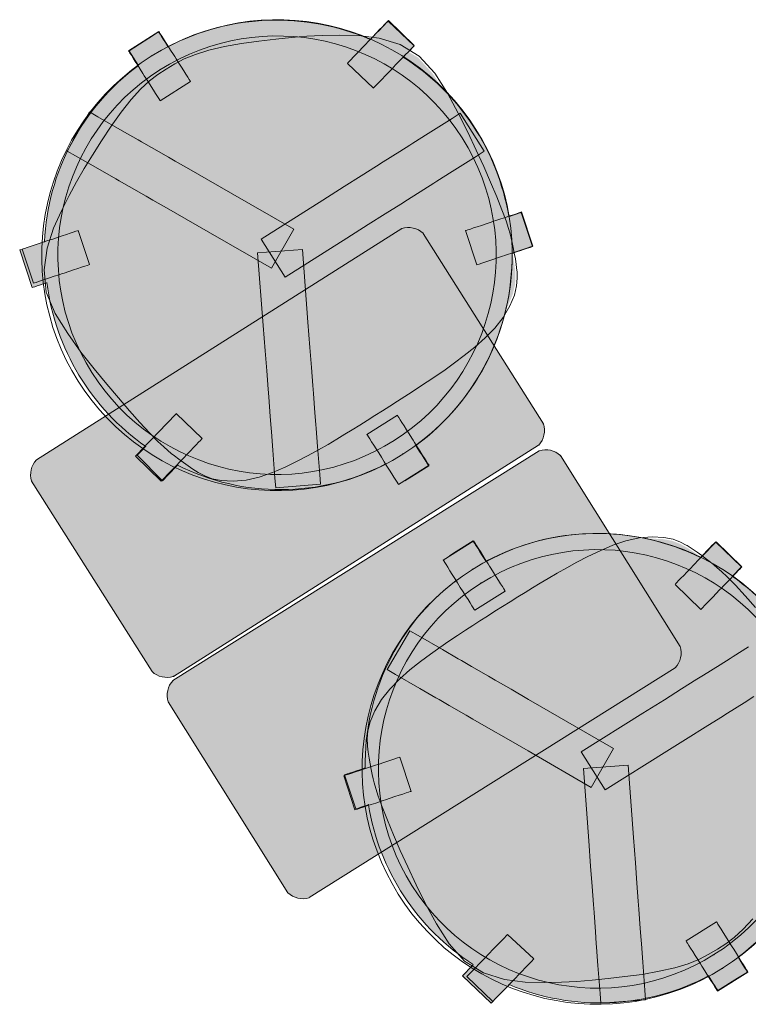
# Model space of a CAD drawing. Header units: millimetres. Extents: x 5 to 415, y 5 to 292.
# Tile 86 of 107: x 259 to 267, y 218 to 229. Entities that reach past the tile are written whole.
import ezdxf
from ezdxf.xclip import XClip

# ---------------------------------------------------------------- set-up
doc = ezdxf.new("R2010")
doc.units = ezdxf.units.MM
doc.header["$MEASUREMENT"] = 0
doc.header["$XCLIPFRAME"] = 0
doc.layers.add('01-007-DESSINS IMPORTES_GEOMETRE_EXTERNES_XREF', color=7, linetype='Continuous')
doc.layers.add('Nouveau_07-001-MOBILIER CONTRACTUEL', color=7, linetype='Continuous')

# ---------------------------------------------------------------- blocks, each defined once
blk = doc.blocks.new('Dessin_1_1', base_point=(-19.415, 56.033))
at = {"layer": 'Nouveau_07-001-MOBILIER CONTRACTUEL', "linetype": 'Continuous', "lineweight": 0, "true_color": 0xffffff}
for points in [[(260.655, 224.453), (260.62, 224.416), (260.594, 224.39), (260.574, 224.369), (260.561, 224.355), (260.554, 224.347), (260.842, 224.071), (260.849, 224.078), (260.863, 224.092), (260.883, 224.113), (260.908, 224.14), (260.939, 224.171), (260.974, 224.207), (261.009, 224.245, 0.240912), (263.326, 224.257), (263.34, 224.235), (263.369, 224.19), (263.396, 224.147), (263.419, 224.11), (263.439, 224.079), (263.455, 224.054), (263.465, 224.038), (263.47, 224.029), (263.539, 224.073), (263.618, 224.12), (263.806, 224.238), (263.8, 224.247), (263.79, 224.263), (263.774, 224.288), (263.754, 224.319), (263.731, 224.356), (263.704, 224.398), (263.675, 224.444), (263.663, 224.463, 0.241376), (264.733, 226.6), (264.782, 226.616), (264.829, 226.632), (264.871, 226.646), (264.906, 226.658), (264.934, 226.667), (264.952, 226.673), (264.962, 226.676), (264.835, 227.056), (264.826, 227.053), (264.807, 227.046), (264.78, 227.037), (264.745, 227.025), (264.703, 227.012, 0.212206), (263.523, 228.784), (263.545, 228.807), (263.576, 228.839), (263.601, 228.865), (263.621, 228.886), (263.635, 228.9), (263.642, 228.908), (263.353, 229.184), (263.346, 229.177), (263.332, 229.163), (263.312, 229.142), (263.287, 229.115), (263.256, 229.084), (263.222, 229.048), (263.184, 229.009), (263.156, 228.979, 0.226114), (260.903, 228.898), (260.874, 228.945), (260.85, 228.982), (260.831, 229.013), (260.815, 229.038), (260.805, 229.054), (260.799, 229.063), (260.69, 228.993), (260.47, 228.854), (260.475, 228.846), (260.486, 228.829), (260.501, 228.805), (260.521, 228.774), (260.545, 228.736), (260.571, 228.694, 0.226114), (259.529, 226.73), (259.502, 226.721), (259.46, 226.707), (259.413, 226.691), (259.371, 226.677), (259.336, 226.666), (259.308, 226.656), (259.29, 226.65), (259.28, 226.647), (259.262, 226.641), (259.253, 226.638), (259.392, 226.22), (259.401, 226.223), (259.42, 226.229), (259.448, 226.238), (259.483, 226.25), (259.525, 226.264), (259.555, 226.274, 0.212206)], [(260.988, 228.691), (260.895, 228.634), (260.803, 228.574), (260.71, 228.504), (260.612, 228.412), (260.507, 228.299), (260.397, 228.16), (260.287, 228.005), (260.181, 227.843), (260.081, 227.683), (259.989, 227.533), (259.903, 227.386), (259.82, 227.234), (259.736, 227.066), (259.648, 226.872), (259.577, 226.654), (259.544, 226.416), (259.567, 226.174), (259.664, 225.941), (259.804, 225.72), (259.951, 225.515), (260.098, 225.329), (260.236, 225.16), (260.367, 225.006), (260.49, 224.863), (260.606, 224.732), (260.714, 224.616), (260.805, 224.524), (260.869, 224.463), (260.916, 224.422), (260.952, 224.392), (260.989, 224.363), (261.035, 224.327), (261.086, 224.289), (261.138, 224.252), (261.192, 224.215), (261.248, 224.18), (261.321, 224.142), (261.399, 224.113), (261.498, 224.092), (261.627, 224.087), (261.77, 224.099), (261.914, 224.131), (262.058, 224.181), (262.199, 224.241), (262.333, 224.306), (262.455, 224.37), (262.568, 224.432), (262.675, 224.493), (262.773, 224.552), (262.862, 224.606), (262.945, 224.656), (263.027, 224.707), (263.11, 224.759), (263.194, 224.811), (263.279, 224.865), (263.364, 224.919), (263.447, 224.972), (263.529, 225.025), (263.611, 225.077), (263.692, 225.131), (263.778, 225.188), (263.874, 225.252), (263.975, 225.322), (264.08, 225.397), (264.189, 225.48), (264.306, 225.574), (264.421, 225.675), (264.527, 225.784), (264.618, 225.9), (264.69, 226.024), (264.74, 226.143), (264.764, 226.241), (264.771, 226.324), (264.769, 226.397), (264.76, 226.472), (264.75, 226.536), (264.739, 226.599), (264.726, 226.662), (264.714, 226.719), (264.703, 226.764), (264.692, 226.811), (264.675, 226.87), (264.648, 226.954), (264.603, 227.076), (264.544, 227.223), (264.476, 227.384), (264.4, 227.557), (264.316, 227.741), (264.223, 227.938), (264.117, 228.151), (263.996, 228.371), (263.856, 228.592), (263.687, 228.779), (263.478, 228.904), (263.249, 228.976), (263.021, 229.005), (262.808, 229.009), (262.621, 229.005), (262.448, 228.995), (262.279, 228.981), (262.104, 228.962), (261.916, 228.941), (261.724, 228.914), (261.537, 228.881), (261.364, 228.84), (261.217, 228.795), (261.092, 228.745)], [(265.029, 224.467, 0.269434), (265.082, 224.704), (263.742, 226.823, 0.269434), (263.505, 226.876), (259.439, 224.304, 0.269434), (259.386, 224.067), (260.726, 221.949, 0.269434), (260.963, 221.895)], [(265.035, 224.405), (260.959, 221.848, 0.269434), (260.905, 221.611), (262.237, 219.488, 0.269434), (262.474, 219.434), (266.55, 221.991, 0.269434), (266.604, 222.227), (265.272, 224.351, 0.269434)], [(263.133, 220.466, 0.212206), (264.301, 218.688), (264.279, 218.665), (264.248, 218.633), (264.222, 218.606), (264.202, 218.586), (264.189, 218.571), (264.182, 218.564), (264.499, 218.258), (264.506, 218.265), (264.519, 218.279), (264.526, 218.286), (264.539, 218.3), (264.559, 218.321), (264.585, 218.347), (264.616, 218.379), (264.651, 218.415), (264.681, 218.447), (264.701, 218.467, 0.226114), (266.92, 218.564), (266.949, 218.517), (266.973, 218.48), (266.992, 218.448), (267.008, 218.424), (267.018, 218.407), (267.023, 218.399), (267.243, 218.537), (267.354, 218.606), (267.348, 218.614), (267.338, 218.631), (267.322, 218.655), (267.303, 218.687), (267.279, 218.724), (267.253, 218.767, 0.226114), (268.295, 220.768), (268.335, 220.78), (268.386, 220.797), (268.433, 220.813), (268.475, 220.827), (268.51, 220.838), (268.538, 220.847), (268.557, 220.854), (268.566, 220.857), (268.441, 221.237), (268.431, 221.233), (268.413, 221.227), (268.385, 221.218), (268.35, 221.207), (268.308, 221.193), (268.278, 221.183, 0.212206), (267.185, 223.008), (267.22, 223.044), (267.245, 223.071), (267.266, 223.092), (267.279, 223.106), (267.286, 223.113), (266.998, 223.391), (266.992, 223.384), (266.978, 223.37), (266.958, 223.349), (266.932, 223.322), (266.901, 223.29), (266.867, 223.255), (266.831, 223.218, 0.241376), (264.442, 223.175), (264.43, 223.194), (264.401, 223.24), (264.374, 223.282), (264.351, 223.32), (264.331, 223.351), (264.316, 223.375), (264.305, 223.392), (264.3, 223.401), (264.112, 223.283), (264.035, 223.234), (263.967, 223.189), (263.972, 223.18), (263.983, 223.163), (263.998, 223.139), (264.018, 223.108), (264.041, 223.07), (264.068, 223.028), (264.097, 222.982), (264.11, 222.96, 0.240912), (263.098, 220.876), (263.05, 220.86), (263.002, 220.844), (262.96, 220.83), (262.925, 220.819), (262.898, 220.81), (262.879, 220.803), (262.869, 220.8), (262.995, 220.42), (263.004, 220.423), (263.023, 220.43), (263.05, 220.439), (263.085, 220.45), (263.127, 220.464)], [(267.1, 218.937), (267.193, 219.007), (267.292, 219.098), (267.397, 219.211), (267.508, 219.35), (267.619, 219.504), (267.726, 219.666), (267.826, 219.826), (267.918, 219.976), (268.005, 220.122), (268.088, 220.274), (268.173, 220.441), (268.261, 220.635), (268.333, 220.852), (268.367, 221.09), (268.345, 221.333), (268.249, 221.566), (268.11, 221.788), (267.964, 221.992), (267.817, 222.18), (267.68, 222.349), (267.55, 222.504), (267.427, 222.647), (267.311, 222.778), (267.204, 222.894), (267.114, 222.987), (267.049, 223.049), (267.003, 223.089), (266.966, 223.12), (266.93, 223.149), (266.884, 223.184), (266.833, 223.223), (266.781, 223.26), (266.727, 223.297), (266.671, 223.333), (266.598, 223.371), (266.521, 223.401), (266.421, 223.421), (266.293, 223.427), (266.15, 223.416), (266.005, 223.384), (265.862, 223.335), (265.72, 223.275), (265.586, 223.21), (265.464, 223.147), (265.351, 223.086), (265.244, 223.024), (265.145, 222.966), (265.056, 222.913), (264.973, 222.863), (264.89, 222.812), (264.807, 222.761), (264.723, 222.708), (264.638, 222.655), (264.553, 222.602), (264.469, 222.549), (264.387, 222.496), (264.306, 222.444), (264.224, 222.391), (264.137, 222.334), (264.042, 222.27), (263.94, 222.201), (263.836, 222.126), (263.726, 222.043), (263.609, 221.95), (263.493, 221.849), (263.387, 221.741), (263.295, 221.625), (263.223, 221.501), (263.172, 221.383), (263.148, 221.284), (263.14, 221.201), (263.143, 221.129), (263.151, 221.053), (263.161, 220.989), (263.172, 220.926), (263.184, 220.863), (263.196, 220.806), (263.207, 220.761), (263.218, 220.715), (263.235, 220.655), (263.262, 220.571), (263.306, 220.449), (263.364, 220.302), (263.432, 220.141), (263.508, 219.968), (263.59, 219.783), (263.683, 219.586), (263.788, 219.373), (263.909, 219.152), (264.048, 218.93), (264.216, 218.742), (264.425, 218.617), (264.654, 218.544), (264.881, 218.514), (265.094, 218.509), (265.281, 218.512), (265.454, 218.522), (265.624, 218.536), (265.798, 218.554), (265.986, 218.574), (266.178, 218.6), (266.366, 218.633), (266.538, 218.673), (266.686, 218.718), (266.811, 218.767), (266.915, 218.82), (267.008, 218.877)]]:
    blk.add_hatch(color=7, dxfattribs=at).paths.add_polyline_path(points)
at = {"layer": 'Nouveau_07-001-MOBILIER CONTRACTUEL', "color": 7, "linetype": 'Continuous', "lineweight": 13}
for p, q in [((263.312, 229.142), (263.287, 229.115)), ((263.315, 229.147), (263.29, 229.12)), ((263.332, 229.163), (263.312, 229.142)), ((263.335, 229.168), (263.315, 229.147)), ((263.346, 229.177), (263.332, 229.163)), ((263.349, 229.182), (263.335, 229.168)), ((263.353, 229.184), (263.346, 229.177)), ((263.356, 229.189), (263.349, 229.182)), ((263.642, 228.908), (263.353, 229.184)), ((263.645, 228.913), (263.356, 229.189)), ((260.802, 229.068), (260.464, 228.854)), ((260.799, 229.063), (260.69, 228.993)), ((260.805, 229.054), (260.799, 229.063)), ((260.802, 229.068), (260.808, 229.059)), ((260.815, 229.038), (260.805, 229.054)), ((260.808, 229.059), (260.818, 229.043)), ((260.831, 229.013), (260.815, 229.038)), ((260.818, 229.043), (260.834, 229.018)), ((263.222, 229.048), (263.184, 229.009)), ((263.225, 229.053), (263.187, 229.013)), ((263.256, 229.084), (263.222, 229.048)), ((263.259, 229.089), (263.225, 229.053)), ((263.287, 229.115), (263.256, 229.084)), ((263.29, 229.12), (263.259, 229.089)), ((260.69, 228.993), (260.47, 228.854)), ((260.85, 228.982), (260.831, 229.013)), ((260.834, 229.018), (260.853, 228.987)), ((260.874, 228.945), (260.85, 228.982)), ((260.853, 228.987), (260.877, 228.95)), ((260.901, 228.902), (260.874, 228.945)), ((260.877, 228.95), (260.904, 228.907)), ((263.108, 228.931), (263.069, 228.89)), ((263.128, 228.952), (263.108, 228.931)), ((263.148, 228.973), (263.128, 228.952)), ((263.187, 229.013), (263.148, 228.973)), ((263.184, 229.009), (263.156, 228.979)), ((263.645, 228.913), (263.638, 228.905)), ((260.464, 228.854), (260.47, 228.845)), ((260.47, 228.854), (260.475, 228.846)), ((260.47, 228.845), (260.48, 228.829)), ((260.475, 228.846), (260.486, 228.829)), ((260.48, 228.829), (260.496, 228.804)), ((260.486, 228.829), (260.501, 228.805)), ((260.496, 228.804), (260.515, 228.773)), ((260.501, 228.805), (260.521, 228.774)), ((260.903, 228.898), (260.901, 228.902)), ((260.904, 228.907), (260.933, 228.862)), ((260.933, 228.862), (260.963, 228.814)), ((260.963, 228.814), (260.978, 228.789)), ((262.997, 228.815), (262.966, 228.783)), ((263.031, 228.851), (262.997, 228.815)), ((263.069, 228.89), (263.031, 228.851)), ((263.548, 228.812), (263.513, 228.776)), ((263.523, 228.784), (263.545, 228.807)), ((263.545, 228.807), (263.576, 228.839)), ((263.579, 228.844), (263.548, 228.812)), ((263.576, 228.839), (263.601, 228.865)), ((263.604, 228.87), (263.579, 228.844)), ((263.601, 228.865), (263.621, 228.886)), ((263.624, 228.891), (263.604, 228.87)), ((263.621, 228.886), (263.635, 228.9)), ((263.638, 228.905), (263.624, 228.891)), ((263.635, 228.9), (263.642, 228.908)), ((260.515, 228.773), (260.539, 228.736)), ((260.521, 228.774), (260.545, 228.736)), ((260.539, 228.736), (260.566, 228.694)), ((260.545, 228.736), (260.571, 228.694)), ((260.566, 228.694), (260.595, 228.648)), ((260.571, 228.694), (260.574, 228.69)), ((260.978, 228.789), (260.994, 228.765)), ((260.994, 228.765), (261.024, 228.717)), ((261.024, 228.717), (261.053, 228.671)), ((262.907, 228.721), (262.9, 228.714)), ((263.189, 228.437), (262.9, 228.714)), ((262.921, 228.736), (262.907, 228.721)), ((262.941, 228.756), (262.921, 228.736)), ((262.966, 228.783), (262.941, 228.756)), ((263.437, 228.696), (263.417, 228.675)), ((263.476, 228.737), (263.437, 228.696)), ((263.513, 228.776), (263.476, 228.737)), ((260.595, 228.648), (260.625, 228.6)), ((260.625, 228.6), (260.64, 228.576)), ((261.053, 228.671), (261.08, 228.629)), ((261.08, 228.629), (261.103, 228.592)), ((261.103, 228.592), (261.123, 228.561)), ((263.358, 228.613), (263.32, 228.574)), ((263.397, 228.654), (263.358, 228.613)), ((263.417, 228.675), (263.397, 228.654)), ((260.64, 228.576), (260.656, 228.551)), ((260.656, 228.551), (260.686, 228.503)), ((260.686, 228.503), (260.715, 228.458)), ((261.154, 228.511), (260.816, 228.297)), ((261.123, 228.561), (261.138, 228.536)), ((261.138, 228.536), (261.149, 228.52)), ((261.149, 228.52), (261.154, 228.511)), ((263.229, 228.479), (263.209, 228.459)), ((263.255, 228.506), (263.229, 228.479)), ((263.286, 228.538), (263.255, 228.506)), ((263.32, 228.574), (263.286, 228.538)), ((260.715, 228.458), (260.742, 228.415)), ((260.742, 228.415), (260.765, 228.378)), ((260.765, 228.378), (260.785, 228.347)), ((263.196, 228.444), (263.189, 228.437)), ((263.209, 228.459), (263.196, 228.444)), ((260.785, 228.347), (260.8, 228.322)), ((260.8, 228.322), (260.811, 228.306)), ((260.811, 228.306), (260.816, 228.297)), ((260.031, 228.173), (259.782, 227.739)), ((260.123, 228.12), (260.031, 228.173)), ((264.065, 228.102), (264.155, 228.159)), ((264.155, 228.159), (264.423, 227.736)), ((260.395, 227.964), (260.123, 228.12)), ((263.801, 227.934), (264.065, 228.102)), ((260.572, 227.863), (260.395, 227.964)), ((263.628, 227.826), (263.801, 227.934)), ((260.607, 227.842), (260.572, 227.863)), ((260.72, 227.778), (260.607, 227.842)), ((263.594, 227.804), (263.628, 227.826)), ((259.875, 227.686), (259.782, 227.739)), ((260.909, 227.67), (260.72, 227.778)), ((263.3, 227.618), (263.484, 227.734)), ((263.484, 227.734), (263.594, 227.804)), ((264.333, 227.679), (264.423, 227.736)), ((260.147, 227.53), (259.875, 227.686)), ((260.985, 227.626), (260.909, 227.67)), ((261.161, 227.525), (260.985, 227.626)), ((263.226, 227.571), (263.3, 227.618)), ((264.068, 227.512), (264.333, 227.679)), ((260.323, 227.429), (260.147, 227.53)), ((261.356, 227.414), (261.161, 227.525)), ((263.055, 227.463), (263.226, 227.571)), ((263.896, 227.403), (264.068, 227.512)), ((260.359, 227.408), (260.323, 227.429)), ((260.471, 227.344), (260.359, 227.408)), ((261.6, 227.274), (261.356, 227.414)), ((262.865, 227.343), (263.055, 227.463)), ((263.751, 227.312), (263.861, 227.381)), ((263.861, 227.381), (263.896, 227.403)), ((260.66, 227.236), (260.471, 227.344)), ((262.303, 226.871), (261.6, 227.274)), ((262.627, 227.192), (262.865, 227.343)), ((263.568, 227.195), (263.751, 227.312)), ((260.736, 227.192), (260.66, 227.236)), ((260.912, 227.091), (260.736, 227.192)), ((261.942, 226.759), (262.627, 227.192)), ((263.494, 227.149), (263.568, 227.195)), ((261.107, 226.98), (260.912, 227.091)), ((263.322, 227.04), (263.494, 227.149)), ((264.81, 227.051), (264.783, 227.042)), ((264.826, 227.053), (264.807, 227.046)), ((264.829, 227.058), (264.81, 227.051)), ((264.835, 227.056), (264.826, 227.053)), ((264.838, 227.061), (264.829, 227.058)), ((264.962, 226.676), (264.835, 227.056)), ((264.838, 227.061), (264.965, 226.681)), ((261.352, 226.84), (261.107, 226.98)), ((263.132, 226.92), (263.322, 227.04)), ((264.499, 226.947), (264.445, 226.93)), ((264.526, 226.957), (264.499, 226.947)), ((264.553, 226.966), (264.526, 226.957)), ((264.607, 226.984), (264.553, 226.966)), ((264.659, 227.001), (264.607, 226.984)), ((264.706, 227.017), (264.659, 227.001)), ((264.703, 227.012), (264.697, 227.01)), ((264.745, 227.025), (264.703, 227.012)), ((264.748, 227.03), (264.706, 227.017)), ((264.78, 227.037), (264.745, 227.025)), ((264.783, 227.042), (264.748, 227.03)), ((264.807, 227.046), (264.78, 227.037)), ((263.505, 226.876), (259.439, 224.304)), ((259.814, 226.825), (259.849, 226.837)), ((259.849, 226.837), (259.877, 226.846)), ((259.877, 226.846), (259.895, 226.852)), ((259.895, 226.852), (259.905, 226.855)), ((260.031, 226.476), (259.905, 226.855)), ((262.055, 226.437), (261.352, 226.84)), ((262.303, 226.871), (262.055, 226.437)), ((262.894, 226.77), (263.132, 226.92)), ((264.223, 226.856), (264.214, 226.853)), ((264.214, 226.853), (264.34, 226.473)), ((264.242, 226.862), (264.223, 226.856)), ((264.269, 226.871), (264.242, 226.862)), ((264.304, 226.883), (264.269, 226.871)), ((264.346, 226.897), (264.304, 226.883)), ((264.394, 226.912), (264.346, 226.897)), ((264.445, 226.93), (264.394, 226.912)), ((259.46, 226.707), (259.511, 226.724)), ((259.502, 226.721), (259.46, 226.707)), ((259.529, 226.73), (259.502, 226.721)), ((259.511, 226.724), (259.565, 226.742)), ((259.565, 226.742), (259.593, 226.751)), ((259.593, 226.751), (259.62, 226.76)), ((259.62, 226.76), (259.674, 226.778)), ((259.674, 226.778), (259.725, 226.795)), ((259.725, 226.795), (259.772, 226.811)), ((259.772, 226.811), (259.814, 226.825)), ((261.942, 226.759), (262.209, 226.336)), ((262.209, 226.336), (262.894, 226.77)), ((265.082, 224.704), (263.742, 226.823)), ((259.262, 226.641), (259.253, 226.638)), ((259.253, 226.638), (259.392, 226.22)), ((259.28, 226.647), (259.262, 226.641)), ((259.28, 226.647), (259.29, 226.65)), ((259.29, 226.65), (259.28, 226.647)), ((259.407, 226.268), (259.28, 226.647)), ((259.29, 226.65), (259.308, 226.656)), ((259.308, 226.656), (259.29, 226.65)), ((259.308, 226.656), (259.336, 226.666)), ((259.336, 226.666), (259.308, 226.656)), ((259.336, 226.666), (259.371, 226.677)), ((259.371, 226.677), (259.336, 226.666)), ((259.371, 226.677), (259.413, 226.691)), ((259.413, 226.691), (259.371, 226.677)), ((259.413, 226.691), (259.46, 226.707)), ((259.46, 226.707), (259.413, 226.691)), ((262.399, 226.644), (261.9, 226.605)), ((262.399, 226.644), (262.461, 225.836)), ((264.733, 226.6), (264.782, 226.616)), ((264.785, 226.621), (264.734, 226.604)), ((264.782, 226.616), (264.829, 226.632)), ((264.832, 226.637), (264.785, 226.621)), ((264.829, 226.632), (264.871, 226.646)), ((264.874, 226.651), (264.832, 226.637)), ((264.871, 226.646), (264.906, 226.658)), ((264.909, 226.663), (264.874, 226.651)), ((264.906, 226.658), (264.934, 226.667)), ((264.937, 226.672), (264.909, 226.663)), ((264.934, 226.667), (264.952, 226.673)), ((264.955, 226.678), (264.937, 226.672)), ((264.952, 226.673), (264.962, 226.676)), ((264.965, 226.681), (264.955, 226.678)), ((261.9, 226.605), (261.963, 225.797)), ((264.431, 226.503), (264.396, 226.492)), ((264.473, 226.517), (264.431, 226.503)), ((264.52, 226.533), (264.473, 226.517)), ((264.571, 226.55), (264.52, 226.533)), ((264.625, 226.568), (264.571, 226.55)), ((264.652, 226.577), (264.625, 226.568)), ((264.68, 226.586), (264.652, 226.577)), ((264.734, 226.604), (264.68, 226.586)), ((259.746, 226.381), (259.8, 226.399)), ((259.8, 226.399), (259.851, 226.416)), ((259.851, 226.416), (259.899, 226.432)), ((259.899, 226.432), (259.941, 226.446)), ((259.941, 226.446), (259.976, 226.457)), ((259.976, 226.457), (260.003, 226.466)), ((260.003, 226.466), (260.022, 226.473)), ((260.022, 226.473), (260.031, 226.476)), ((264.35, 226.476), (264.34, 226.473)), ((264.368, 226.482), (264.35, 226.476)), ((264.396, 226.492), (264.368, 226.482)), ((259.435, 226.277), (259.462, 226.286)), ((259.462, 226.286), (259.497, 226.298)), ((259.497, 226.298), (259.539, 226.312)), ((259.539, 226.312), (259.586, 226.328)), ((259.586, 226.328), (259.638, 226.345)), ((259.638, 226.345), (259.692, 226.363)), ((259.692, 226.363), (259.719, 226.372)), ((259.719, 226.372), (259.746, 226.381)), ((259.392, 226.22), (259.401, 226.223)), ((259.401, 226.223), (259.42, 226.229)), ((259.407, 226.268), (259.416, 226.271)), ((259.416, 226.271), (259.435, 226.277)), ((259.42, 226.229), (259.448, 226.238)), ((259.448, 226.238), (259.483, 226.25)), ((259.483, 226.25), (259.525, 226.264)), ((259.525, 226.264), (259.555, 226.274)), ((261.963, 225.797), (261.984, 225.517)), ((262.461, 225.836), (262.483, 225.555)), ((261.984, 225.517), (262.002, 225.293)), ((262.483, 225.555), (262.5, 225.331)), ((262.5, 225.331), (262.516, 225.129)), ((262.002, 225.293), (262.017, 225.09)), ((262.017, 225.09), (262.024, 225.003)), ((262.516, 225.129), (262.523, 225.042)), ((262.024, 225.003), (262.041, 224.786)), ((262.523, 225.042), (262.539, 224.825)), ((260.899, 224.717), (260.93, 224.749)), ((260.93, 224.749), (260.955, 224.776)), ((260.955, 224.776), (260.975, 224.797)), ((260.975, 224.797), (260.989, 224.811)), ((260.989, 224.811), (260.996, 224.818)), ((260.996, 224.818), (261.285, 224.541)), ((262.041, 224.786), (262.051, 224.657)), ((262.539, 224.825), (262.549, 224.695)), ((263.457, 224.8), (263.118, 224.586)), ((263.462, 224.791), (263.457, 224.8)), ((263.472, 224.775), (263.462, 224.791)), ((263.488, 224.75), (263.472, 224.775)), ((263.508, 224.719), (263.488, 224.75)), ((260.788, 224.601), (260.827, 224.642)), ((260.827, 224.642), (260.865, 224.681)), ((260.865, 224.681), (260.899, 224.717)), ((262.051, 224.657), (262.054, 224.616)), ((262.549, 224.695), (262.552, 224.654)), ((262.552, 224.654), (262.568, 224.451)), ((263.531, 224.682), (263.508, 224.719)), ((263.558, 224.639), (263.531, 224.682)), ((263.587, 224.594), (263.558, 224.639)), ((260.709, 224.519), (260.748, 224.56)), ((260.748, 224.56), (260.768, 224.58)), ((260.768, 224.58), (260.788, 224.601)), ((261.264, 224.52), (261.278, 224.534)), ((261.278, 224.534), (261.285, 224.541)), ((262.054, 224.616), (262.07, 224.413)), ((263.124, 224.577), (263.118, 224.586)), ((263.134, 224.561), (263.124, 224.577)), ((263.15, 224.536), (263.134, 224.561)), ((263.17, 224.505), (263.15, 224.536)), ((263.617, 224.546), (263.587, 224.594)), ((263.633, 224.521), (263.617, 224.546)), ((260.606, 224.412), (260.637, 224.444)), ((260.65, 224.448), (260.62, 224.416)), ((260.637, 224.444), (260.671, 224.48)), ((260.655, 224.453), (260.65, 224.448)), ((260.671, 224.48), (260.709, 224.519)), ((260.963, 221.895), (265.029, 224.467)), ((261.153, 224.404), (261.188, 224.44)), ((261.188, 224.44), (261.218, 224.472)), ((261.218, 224.472), (261.244, 224.499)), ((261.244, 224.499), (261.264, 224.52)), ((262.568, 224.451), (262.592, 224.139)), ((263.193, 224.468), (263.17, 224.505)), ((263.22, 224.426), (263.193, 224.468)), ((263.249, 224.38), (263.22, 224.426)), ((263.648, 224.497), (263.633, 224.521)), ((263.678, 224.449), (263.648, 224.497)), ((263.675, 224.444), (263.663, 224.463)), ((263.704, 224.398), (263.675, 224.444)), ((263.707, 224.403), (263.678, 224.449)), ((260.54, 224.343), (260.547, 224.35)), ((260.54, 224.343), (260.829, 224.066)), ((260.547, 224.35), (260.561, 224.364)), ((260.561, 224.364), (260.581, 224.385)), ((260.574, 224.369), (260.561, 224.355)), ((260.561, 224.355), (260.842, 224.071)), ((260.594, 224.39), (260.574, 224.369)), ((260.581, 224.385), (260.606, 224.412)), ((260.62, 224.416), (260.594, 224.39)), ((260.959, 221.848), (265.035, 224.405)), ((261.057, 224.304), (261.077, 224.324)), ((261.077, 224.324), (261.116, 224.365)), ((261.116, 224.365), (261.153, 224.404)), ((262.07, 224.413), (262.094, 224.101)), ((263.279, 224.332), (263.249, 224.38)), ((263.294, 224.308), (263.279, 224.332)), ((263.731, 224.356), (263.704, 224.398)), ((263.734, 224.361), (263.707, 224.403)), ((263.754, 224.319), (263.731, 224.356)), ((263.757, 224.324), (263.734, 224.361)), ((263.774, 224.288), (263.754, 224.319)), ((263.777, 224.293), (263.757, 224.324)), ((265.272, 224.351), (266.604, 222.227)), ((260.925, 224.167), (260.96, 224.203)), ((260.939, 224.171), (260.974, 224.207)), ((260.96, 224.203), (260.997, 224.242)), ((260.974, 224.207), (261.009, 224.245)), ((260.997, 224.242), (261.037, 224.283)), ((261.037, 224.283), (261.057, 224.304)), ((263.31, 224.283), (263.294, 224.308)), ((263.34, 224.235), (263.31, 224.283)), ((263.326, 224.257), (263.34, 224.235)), ((263.369, 224.19), (263.34, 224.235)), ((263.34, 224.235), (263.369, 224.19)), ((263.809, 224.243), (263.47, 224.029)), ((263.618, 224.12), (263.806, 224.238)), ((263.79, 224.263), (263.774, 224.288)), ((263.793, 224.268), (263.777, 224.293)), ((263.8, 224.247), (263.79, 224.263)), ((263.803, 224.252), (263.793, 224.268)), ((263.806, 224.238), (263.8, 224.247)), ((263.809, 224.243), (263.803, 224.252)), ((260.849, 224.087), (260.869, 224.108)), ((260.849, 224.078), (260.863, 224.092)), ((260.863, 224.092), (260.883, 224.113)), ((260.869, 224.108), (260.895, 224.135)), ((260.883, 224.113), (260.908, 224.14)), ((260.895, 224.135), (260.925, 224.167)), ((260.908, 224.14), (260.939, 224.171)), ((262.094, 224.101), (262.102, 223.994)), ((262.592, 224.139), (262.601, 224.033)), ((263.396, 224.147), (263.369, 224.19)), ((263.369, 224.19), (263.396, 224.147)), ((263.419, 224.11), (263.396, 224.147)), ((263.396, 224.147), (263.419, 224.11)), ((263.439, 224.079), (263.419, 224.11)), ((263.419, 224.11), (263.439, 224.079)), ((263.541, 224.071), (263.618, 224.12)), ((259.386, 224.067), (260.726, 221.949)), ((260.829, 224.066), (260.836, 224.073)), ((260.836, 224.073), (260.849, 224.087)), ((260.842, 224.071), (260.849, 224.078)), ((262.601, 224.033), (262.102, 223.994)), ((263.455, 224.054), (263.439, 224.079)), ((263.439, 224.079), (263.455, 224.054)), ((263.465, 224.038), (263.455, 224.054)), ((263.455, 224.054), (263.465, 224.038)), ((263.47, 224.029), (263.465, 224.038)), ((263.465, 224.038), (263.47, 224.029)), ((263.47, 224.029), (263.539, 224.073)), ((263.539, 224.073), (263.541, 224.071)), ((264.306, 223.401), (263.967, 223.189)), ((264.112, 223.283), (264.3, 223.401)), ((264.3, 223.401), (264.305, 223.392)), ((264.305, 223.392), (264.316, 223.375)), ((264.306, 223.401), (264.311, 223.393)), ((264.311, 223.393), (264.322, 223.376)), ((264.316, 223.375), (264.331, 223.351)), ((264.322, 223.376), (264.337, 223.352)), ((264.331, 223.351), (264.351, 223.32)), ((264.337, 223.352), (264.357, 223.32)), ((266.932, 223.322), (266.958, 223.349)), ((266.964, 223.349), (266.938, 223.323)), ((266.958, 223.349), (266.978, 223.37)), ((266.984, 223.37), (266.964, 223.349)), ((266.978, 223.37), (266.992, 223.384)), ((266.997, 223.384), (266.984, 223.37)), ((266.992, 223.384), (266.998, 223.391)), ((267.004, 223.391), (266.997, 223.384)), ((266.998, 223.391), (267.286, 223.113)), ((267.292, 223.114), (267.004, 223.391)), ((263.967, 223.189), (264.036, 223.232)), ((264.035, 223.234), (264.112, 223.283)), ((264.036, 223.232), (264.035, 223.234)), ((264.351, 223.32), (264.374, 223.282)), ((264.357, 223.32), (264.38, 223.283)), ((264.374, 223.282), (264.401, 223.24)), ((264.38, 223.283), (264.407, 223.241)), ((264.401, 223.24), (264.43, 223.194)), ((264.407, 223.241), (264.435, 223.195)), ((266.835, 223.216), (266.795, 223.175)), ((266.831, 223.218), (266.867, 223.255)), ((266.873, 223.255), (266.835, 223.216)), ((266.867, 223.255), (266.901, 223.29)), ((266.907, 223.291), (266.873, 223.255)), ((266.901, 223.29), (266.932, 223.322)), ((266.938, 223.323), (266.907, 223.291)), ((263.967, 223.189), (263.972, 223.18)), ((263.972, 223.18), (263.967, 223.189)), ((263.972, 223.18), (263.983, 223.163)), ((263.983, 223.163), (263.972, 223.18)), ((263.983, 223.163), (263.998, 223.139)), ((263.998, 223.139), (263.983, 223.163)), ((263.998, 223.139), (264.018, 223.108)), ((264.018, 223.108), (263.998, 223.139)), ((264.018, 223.108), (264.041, 223.07)), ((264.041, 223.07), (264.018, 223.108)), ((264.43, 223.194), (264.442, 223.175)), ((264.435, 223.195), (264.466, 223.147)), ((264.466, 223.147), (264.481, 223.122)), ((264.481, 223.122), (264.496, 223.098)), ((266.755, 223.134), (266.716, 223.093)), ((266.775, 223.155), (266.755, 223.134)), ((266.795, 223.175), (266.775, 223.155)), ((267.279, 223.106), (267.266, 223.092)), ((267.285, 223.106), (267.271, 223.092)), ((267.286, 223.113), (267.279, 223.106)), ((267.292, 223.114), (267.285, 223.106)), ((264.041, 223.07), (264.068, 223.028)), ((264.068, 223.028), (264.041, 223.07)), ((264.068, 223.028), (264.097, 222.982)), ((264.097, 222.982), (264.068, 223.028)), ((264.496, 223.098), (264.526, 223.05)), ((264.526, 223.05), (264.555, 223.004)), ((264.555, 223.004), (264.582, 222.962)), ((266.644, 223.018), (266.613, 222.987)), ((266.678, 223.054), (266.644, 223.018)), ((266.716, 223.093), (266.678, 223.054)), ((267.195, 223.013), (267.16, 222.977)), ((267.189, 223.013), (267.185, 223.008)), ((267.22, 223.044), (267.189, 223.013)), ((267.226, 223.045), (267.195, 223.013)), ((267.245, 223.071), (267.22, 223.044)), ((267.251, 223.071), (267.226, 223.045)), ((267.266, 223.092), (267.245, 223.071)), ((267.271, 223.092), (267.251, 223.071)), ((264.097, 222.982), (264.127, 222.934)), ((264.11, 222.96), (264.097, 222.982)), ((264.127, 222.934), (264.142, 222.91)), ((264.142, 222.91), (264.157, 222.885)), ((264.582, 222.962), (264.605, 222.924)), ((264.605, 222.924), (264.625, 222.893)), ((264.625, 222.893), (264.64, 222.869)), ((266.834, 222.64), (266.547, 222.918)), ((266.567, 222.939), (266.554, 222.925)), ((266.587, 222.96), (266.567, 222.939)), ((266.613, 222.987), (266.587, 222.96)), ((267.083, 222.897), (267.063, 222.877)), ((267.123, 222.938), (267.083, 222.897)), ((267.16, 222.977), (267.123, 222.938)), ((264.157, 222.885), (264.188, 222.837)), ((264.188, 222.837), (264.216, 222.791)), ((264.216, 222.791), (264.243, 222.749)), ((264.656, 222.843), (264.317, 222.631)), ((264.64, 222.869), (264.651, 222.852)), ((264.651, 222.852), (264.656, 222.843)), ((267.004, 222.815), (266.966, 222.776)), ((267.043, 222.856), (267.004, 222.815)), ((267.063, 222.877), (267.043, 222.856)), ((264.243, 222.749), (264.266, 222.712)), ((264.266, 222.712), (264.286, 222.68)), ((264.286, 222.68), (264.301, 222.656)), ((266.875, 222.682), (266.855, 222.661)), ((266.901, 222.709), (266.875, 222.682)), ((266.931, 222.74), (266.901, 222.709)), ((266.966, 222.776), (266.931, 222.74)), ((264.301, 222.656), (264.312, 222.639)), ((264.312, 222.639), (264.317, 222.631)), ((266.841, 222.647), (266.834, 222.64)), ((266.855, 222.661), (266.841, 222.647)), ((263.595, 222.403), (263.344, 221.97)), ((263.687, 222.349), (263.595, 222.403)), ((263.958, 222.193), (263.687, 222.349)), ((264.135, 222.091), (263.958, 222.193)), ((267.194, 222.115), (267.366, 222.224)), ((264.17, 222.07), (264.135, 222.091)), ((264.282, 222.005), (264.17, 222.07)), ((266.865, 221.909), (267.049, 222.025)), ((267.049, 222.025), (267.159, 222.094)), ((267.159, 222.094), (267.194, 222.115)), ((266.55, 221.991), (262.474, 219.434)), ((263.437, 221.916), (263.344, 221.97)), ((263.708, 221.76), (263.437, 221.916)), ((264.471, 221.896), (264.282, 222.005)), ((266.791, 221.863), (266.865, 221.909)), ((264.546, 221.853), (264.471, 221.896)), ((264.722, 221.751), (264.546, 221.853)), ((266.619, 221.755), (266.791, 221.863)), ((263.884, 221.658), (263.708, 221.76)), ((264.917, 221.639), (264.722, 221.751)), ((266.428, 221.635), (266.619, 221.755)), ((262.237, 219.488), (260.905, 221.611)), ((263.92, 221.637), (263.884, 221.658)), ((264.032, 221.572), (263.92, 221.637)), ((264.221, 221.464), (264.032, 221.572)), ((265.161, 221.498), (264.917, 221.639)), ((266.19, 221.486), (266.428, 221.635)), ((267.13, 221.485), (267.315, 221.601)), ((267.315, 221.601), (267.425, 221.67)), ((264.296, 221.42), (264.221, 221.464)), ((265.863, 221.093), (265.161, 221.498)), ((265.503, 221.055), (266.19, 221.486)), ((267.056, 221.439), (267.13, 221.485)), ((264.472, 221.318), (264.296, 221.42)), ((266.884, 221.331), (267.056, 221.439)), ((264.667, 221.206), (264.472, 221.318)), ((266.694, 221.212), (266.884, 221.331)), ((264.911, 221.065), (264.667, 221.206)), ((266.456, 221.062), (266.694, 221.212)), ((265.612, 220.66), (264.911, 221.065)), ((265.769, 220.631), (265.503, 221.055)), ((265.863, 221.093), (265.612, 220.66)), ((265.769, 220.631), (266.456, 221.062)), ((263.199, 220.902), (263.253, 220.92)), ((263.253, 220.92), (263.305, 220.937)), ((263.305, 220.937), (263.352, 220.952)), ((263.352, 220.952), (263.394, 220.966)), ((263.394, 220.966), (263.429, 220.978)), ((263.429, 220.978), (263.457, 220.987)), ((263.457, 220.987), (263.475, 220.993)), ((263.475, 220.993), (263.485, 220.996)), ((263.61, 220.616), (263.485, 220.996)), ((262.879, 220.803), (262.898, 220.81)), ((262.888, 220.799), (262.915, 220.808)), ((262.898, 220.81), (262.925, 220.819)), ((262.915, 220.808), (262.95, 220.82)), ((262.925, 220.819), (262.96, 220.83)), ((262.95, 220.82), (262.992, 220.834)), ((262.96, 220.83), (263.002, 220.844)), ((262.992, 220.834), (263.039, 220.849)), ((263.002, 220.844), (263.05, 220.86)), ((263.039, 220.849), (263.091, 220.866)), ((263.05, 220.86), (263.098, 220.876)), ((263.091, 220.866), (263.145, 220.884)), ((263.145, 220.884), (263.172, 220.893)), ((263.172, 220.893), (263.199, 220.902)), ((266.026, 220.909), (265.528, 220.872)), ((265.528, 220.872), (265.587, 220.064)), ((266.026, 220.909), (266.086, 220.101)), ((262.859, 220.79), (262.869, 220.793)), ((262.984, 220.41), (262.859, 220.79)), ((262.869, 220.8), (262.879, 220.803)), ((262.995, 220.42), (262.869, 220.8)), ((262.869, 220.793), (262.888, 220.799)), ((263.519, 220.586), (263.554, 220.598)), ((263.554, 220.598), (263.582, 220.607)), ((263.582, 220.607), (263.6, 220.613)), ((263.6, 220.613), (263.61, 220.616)), ((263.164, 220.469), (263.216, 220.486)), ((263.216, 220.486), (263.27, 220.504)), ((263.27, 220.504), (263.297, 220.513)), ((263.297, 220.513), (263.325, 220.522)), ((263.325, 220.522), (263.378, 220.54)), ((263.378, 220.54), (263.43, 220.557)), ((263.43, 220.557), (263.477, 220.572)), ((263.477, 220.572), (263.519, 220.586)), ((262.984, 220.41), (262.994, 220.413)), ((262.994, 220.413), (263.013, 220.419)), ((263.004, 220.423), (262.995, 220.42)), ((263.023, 220.43), (263.004, 220.423)), ((263.013, 220.419), (263.04, 220.428)), ((263.05, 220.439), (263.023, 220.43)), ((263.04, 220.428), (263.075, 220.44)), ((263.085, 220.45), (263.05, 220.439)), ((263.075, 220.44), (263.117, 220.454)), ((263.127, 220.464), (263.085, 220.45)), ((263.117, 220.454), (263.164, 220.469)), ((263.133, 220.466), (263.127, 220.464)), ((265.587, 220.064), (265.608, 219.783)), ((266.086, 220.101), (266.106, 219.82)), ((266.106, 219.82), (266.123, 219.596)), ((265.608, 219.783), (265.624, 219.559)), ((265.624, 219.559), (265.639, 219.357)), ((266.123, 219.596), (266.138, 219.393)), ((266.138, 219.393), (266.144, 219.306)), ((265.639, 219.357), (265.646, 219.269)), ((266.144, 219.306), (266.16, 219.089)), ((265.646, 219.269), (265.662, 219.052)), ((267.009, 219.164), (266.671, 218.952)), ((267.015, 219.156), (267.009, 219.164)), ((266.16, 219.089), (266.17, 218.96)), ((267.025, 219.139), (267.015, 219.156)), ((267.04, 219.115), (267.025, 219.139)), ((267.06, 219.083), (267.04, 219.115)), ((267.084, 219.046), (267.06, 219.083)), ((264.592, 218.93), (264.622, 218.962)), ((264.622, 218.962), (264.648, 218.988)), ((264.648, 218.988), (264.668, 219.009)), ((264.668, 219.009), (264.682, 219.023)), ((264.682, 219.023), (264.976, 218.752)), ((265.662, 219.052), (265.671, 218.923)), ((266.17, 218.96), (266.173, 218.919)), ((266.676, 218.943), (266.671, 218.952)), ((267.11, 219.004), (267.084, 219.046)), ((267.139, 218.958), (267.11, 219.004)), ((267.169, 218.91), (267.139, 218.958)), ((264.48, 218.814), (264.519, 218.855)), ((264.519, 218.855), (264.557, 218.894)), ((264.557, 218.894), (264.592, 218.93)), ((265.671, 218.923), (265.674, 218.882)), ((265.674, 218.882), (265.689, 218.679)), ((266.173, 218.919), (266.188, 218.716)), ((266.686, 218.927), (266.676, 218.943)), ((266.702, 218.902), (266.686, 218.927)), ((266.721, 218.871), (266.702, 218.902)), ((266.745, 218.833), (266.721, 218.871)), ((267.184, 218.885), (267.169, 218.91)), ((267.2, 218.861), (267.184, 218.885)), ((267.23, 218.813), (267.2, 218.861)), ((264.363, 218.693), (264.4, 218.732)), ((264.4, 218.732), (264.44, 218.773)), ((264.44, 218.773), (264.46, 218.793)), ((264.46, 218.793), (264.48, 218.814)), ((264.936, 218.71), (264.956, 218.731)), ((264.956, 218.731), (264.969, 218.745)), ((264.969, 218.745), (264.976, 218.752)), ((266.771, 218.791), (266.745, 218.833)), ((266.8, 218.745), (266.771, 218.791)), ((266.83, 218.697), (266.8, 218.745)), ((267.259, 218.767), (267.23, 218.813)), ((267.25, 218.771), (267.253, 218.767)), ((267.253, 218.767), (267.279, 218.724)), ((267.285, 218.725), (267.259, 218.767)), ((267.309, 218.687), (267.285, 218.725)), ((264.222, 218.606), (264.248, 218.633)), ((264.248, 218.633), (264.279, 218.665)), ((264.272, 218.599), (264.297, 218.625)), ((264.279, 218.665), (264.301, 218.688)), ((264.297, 218.625), (264.328, 218.657)), ((264.328, 218.657), (264.363, 218.693)), ((264.807, 218.577), (264.845, 218.616)), ((264.845, 218.616), (264.879, 218.652)), ((264.879, 218.652), (264.91, 218.684)), ((264.91, 218.684), (264.936, 218.71)), ((265.689, 218.679), (265.712, 218.367)), ((266.188, 218.716), (266.211, 218.403)), ((266.846, 218.673), (266.83, 218.697)), ((266.861, 218.648), (266.846, 218.673)), ((266.891, 218.6), (266.861, 218.648)), ((267.279, 218.724), (267.303, 218.687)), ((267.303, 218.687), (267.322, 218.655)), ((267.328, 218.656), (267.309, 218.687)), ((267.322, 218.655), (267.338, 218.631)), ((267.344, 218.632), (267.328, 218.656)), ((267.338, 218.631), (267.348, 218.614)), ((267.354, 218.615), (267.344, 218.632)), ((267.359, 218.606), (267.354, 218.615)), ((264.182, 218.564), (264.189, 218.571)), ((264.499, 218.258), (264.182, 218.564)), ((264.189, 218.571), (264.202, 218.586)), ((264.202, 218.586), (264.222, 218.606)), ((264.231, 218.557), (264.238, 218.564)), ((264.231, 218.557), (264.519, 218.279)), ((264.238, 218.564), (264.252, 218.578)), ((264.252, 218.578), (264.272, 218.599)), ((264.728, 218.495), (264.748, 218.516)), ((264.748, 218.516), (264.768, 218.536)), ((264.768, 218.536), (264.807, 218.577)), ((266.92, 218.554), (266.891, 218.6)), ((266.923, 218.559), (266.92, 218.564)), ((266.946, 218.512), (266.92, 218.554)), ((266.949, 218.517), (266.923, 218.559)), ((266.97, 218.475), (266.946, 218.512)), ((266.973, 218.48), (266.949, 218.517)), ((267.359, 218.606), (267.021, 218.394)), ((267.243, 218.537), (267.023, 218.399)), ((267.354, 218.606), (267.243, 218.537)), ((267.348, 218.614), (267.354, 218.606)), ((264.616, 218.379), (264.651, 218.415)), ((264.651, 218.415), (264.616, 218.379)), ((264.651, 218.415), (264.688, 218.454)), ((264.681, 218.447), (264.651, 218.415)), ((264.701, 218.467), (264.681, 218.447)), ((264.688, 218.454), (264.728, 218.495)), ((266.211, 218.403), (266.219, 218.297)), ((266.989, 218.443), (266.97, 218.475)), ((266.992, 218.448), (266.973, 218.48)), ((267.005, 218.419), (266.989, 218.443)), ((267.008, 218.424), (266.992, 218.448)), ((267.015, 218.402), (267.005, 218.419)), ((267.018, 218.407), (267.008, 218.424)), ((267.021, 218.394), (267.015, 218.402)), ((267.023, 218.399), (267.018, 218.407)), ((264.526, 218.286), (264.539, 218.3)), ((264.539, 218.3), (264.526, 218.286)), ((264.539, 218.3), (264.559, 218.321)), ((264.559, 218.321), (264.539, 218.3)), ((264.559, 218.321), (264.585, 218.347)), ((264.585, 218.347), (264.559, 218.321)), ((264.585, 218.347), (264.616, 218.379)), ((264.616, 218.379), (264.585, 218.347)), ((265.712, 218.367), (265.72, 218.26)), ((266.219, 218.297), (265.72, 218.26)), ((264.506, 218.265), (264.499, 218.258)), ((264.526, 218.286), (264.506, 218.265))]:
    blk.add_line(p, q, dxfattribs=at)
at = {"layer": 'Nouveau_07-001-MOBILIER CONTRACTUEL', "color": 5, "linetype": 'Continuous', "lineweight": 5}
for p, q in [((262.62, 229.025), (262.447, 229.015)), ((262.808, 229.029), (262.62, 229.025)), ((263.023, 229.025), (262.808, 229.029)), ((263.253, 228.996), (263.023, 229.025)), ((261.721, 228.934), (261.533, 228.9)), ((261.913, 228.961), (261.721, 228.934)), ((262.102, 228.982), (261.913, 228.961)), ((262.277, 229.001), (262.102, 228.982)), ((262.447, 229.015), (262.277, 229.001)), ((263.486, 228.922), (263.253, 228.996)), ((263.7, 228.795), (263.486, 228.922)), ((261.21, 228.814), (261.084, 228.763)), ((261.359, 228.86), (261.21, 228.814)), ((261.533, 228.9), (261.359, 228.86)), ((260.978, 228.709), (260.884, 228.651)), ((261.084, 228.763), (260.978, 228.709)), ((263.872, 228.604), (263.7, 228.795)), ((260.792, 228.591), (260.698, 228.519)), ((260.884, 228.651), (260.792, 228.591)), ((264.013, 228.381), (263.872, 228.604)), ((260.698, 228.519), (260.598, 228.426)), ((260.598, 228.426), (260.492, 228.312)), ((264.135, 228.16), (264.013, 228.381)), ((260.492, 228.312), (260.381, 228.172)), ((260.381, 228.172), (260.27, 228.017)), ((264.241, 227.947), (264.135, 228.16)), ((260.27, 228.017), (260.164, 227.854)), ((264.334, 227.749), (264.241, 227.947)), ((260.164, 227.854), (260.064, 227.693)), ((264.418, 227.565), (264.334, 227.749)), ((260.064, 227.693), (259.972, 227.543)), ((259.972, 227.543), (259.886, 227.395)), ((264.494, 227.392), (264.418, 227.565)), ((259.886, 227.395), (259.802, 227.243)), ((264.563, 227.231), (264.494, 227.392)), ((259.802, 227.243), (259.718, 227.075)), ((264.621, 227.083), (264.563, 227.231)), ((259.718, 227.075), (259.63, 226.879)), ((264.667, 226.961), (264.621, 227.083)), ((264.694, 226.876), (264.667, 226.961)), ((259.63, 226.879), (259.558, 226.659)), ((264.711, 226.816), (264.694, 226.876)), ((264.723, 226.769), (264.711, 226.816)), ((264.734, 226.723), (264.723, 226.769)), ((264.746, 226.666), (264.734, 226.723)), ((259.558, 226.659), (259.524, 226.417)), ((264.758, 226.603), (264.746, 226.666)), ((264.77, 226.54), (264.758, 226.603)), ((264.78, 226.475), (264.77, 226.54)), ((259.524, 226.417), (259.548, 226.169)), ((264.788, 226.408), (264.78, 226.475)), ((264.789, 226.398), (264.788, 226.408)), ((264.791, 226.324), (264.789, 226.398)), ((264.784, 226.238), (264.791, 226.324)), ((264.759, 226.136), (264.784, 226.238)), ((259.548, 226.169), (259.647, 225.932)), ((264.708, 226.015), (264.759, 226.136)), ((264.635, 225.888), (264.708, 226.015)), ((259.647, 225.932), (259.787, 225.709)), ((264.542, 225.77), (264.635, 225.888)), ((264.434, 225.661), (264.542, 225.77)), ((259.787, 225.709), (259.935, 225.503)), ((264.318, 225.558), (264.434, 225.661)), ((264.201, 225.465), (264.318, 225.558)), ((259.935, 225.503), (260.082, 225.316)), ((264.091, 225.381), (264.201, 225.465)), ((260.082, 225.316), (260.221, 225.147)), ((263.885, 225.235), (263.987, 225.305)), ((263.987, 225.305), (264.091, 225.381)), ((263.789, 225.171), (263.885, 225.235)), ((260.221, 225.147), (260.352, 224.993)), ((263.622, 225.061), (263.703, 225.114)), ((263.703, 225.114), (263.789, 225.171)), ((260.352, 224.993), (260.475, 224.85)), ((263.458, 224.955), (263.54, 225.008)), ((263.54, 225.008), (263.622, 225.061)), ((263.29, 224.848), (263.374, 224.902)), ((263.374, 224.902), (263.458, 224.955)), ((260.475, 224.85), (260.591, 224.719)), ((263.121, 224.742), (263.205, 224.795)), ((263.205, 224.795), (263.29, 224.848)), ((260.591, 224.719), (260.699, 224.603)), ((262.872, 224.588), (262.955, 224.639)), ((262.955, 224.639), (263.038, 224.69)), ((263.038, 224.69), (263.121, 224.742)), ((260.699, 224.603), (260.791, 224.509)), ((262.685, 224.476), (262.783, 224.535)), ((262.783, 224.535), (262.872, 224.588)), ((260.791, 224.509), (260.856, 224.448)), ((260.856, 224.448), (260.903, 224.407)), ((262.578, 224.414), (262.685, 224.476)), ((260.903, 224.407), (260.94, 224.376)), ((260.94, 224.376), (260.977, 224.347)), ((260.977, 224.347), (261.023, 224.312)), ((261.023, 224.312), (261.075, 224.273)), ((262.342, 224.288), (262.464, 224.352)), ((262.464, 224.352), (262.578, 224.414)), ((261.075, 224.273), (261.127, 224.236)), ((261.127, 224.236), (261.181, 224.199)), ((262.065, 224.162), (262.207, 224.223)), ((262.207, 224.223), (262.342, 224.288)), ((261.181, 224.199), (261.238, 224.162)), ((261.247, 224.158), (261.238, 224.162)), ((261.247, 224.158), (261.313, 224.124)), ((261.313, 224.124), (261.394, 224.093)), ((261.394, 224.093), (261.496, 224.072)), ((261.773, 224.079), (261.92, 224.112)), ((261.92, 224.112), (262.065, 224.162)), ((261.496, 224.072), (261.627, 224.067)), ((261.627, 224.067), (261.773, 224.079)), ((266, 223.403), (266.147, 223.436)), ((266.147, 223.436), (266.293, 223.448)), ((266.293, 223.448), (266.424, 223.441)), ((266.424, 223.441), (266.526, 223.42)), ((265.712, 223.293), (265.855, 223.354)), ((265.855, 223.354), (266, 223.403)), ((266.526, 223.42), (266.607, 223.389)), ((266.607, 223.389), (266.672, 223.355)), ((266.672, 223.355), (266.681, 223.35)), ((266.681, 223.35), (266.738, 223.314)), ((265.454, 223.165), (265.577, 223.228)), ((265.577, 223.228), (265.712, 223.293)), ((266.738, 223.314), (266.792, 223.277)), ((266.792, 223.277), (266.845, 223.239)), ((266.845, 223.239), (266.896, 223.2)), ((265.341, 223.103), (265.454, 223.165)), ((266.896, 223.2), (266.942, 223.165)), ((266.942, 223.165), (266.979, 223.135)), ((266.979, 223.135), (267.016, 223.104)), ((265.135, 222.983), (265.234, 223.042)), ((265.234, 223.042), (265.341, 223.103)), ((267.016, 223.104), (267.063, 223.063)), ((267.063, 223.063), (267.128, 223.002)), ((267.128, 223.002), (267.219, 222.908)), ((264.962, 222.88), (265.046, 222.93)), ((265.046, 222.93), (265.135, 222.983)), ((267.219, 222.908), (267.326, 222.791)), ((264.712, 222.725), (264.797, 222.778)), ((264.797, 222.778), (264.88, 222.829)), ((264.88, 222.829), (264.962, 222.88)), ((267.326, 222.791), (267.442, 222.66)), ((264.543, 222.619), (264.627, 222.672)), ((264.627, 222.672), (264.712, 222.725)), ((264.376, 222.513), (264.459, 222.566)), ((264.459, 222.566), (264.543, 222.619)), ((264.213, 222.408), (264.295, 222.461)), ((264.295, 222.461), (264.376, 222.513)), ((264.031, 222.287), (264.126, 222.351)), ((264.126, 222.351), (264.213, 222.408)), ((263.929, 222.217), (264.031, 222.287)), ((263.713, 222.059), (263.824, 222.142)), ((263.824, 222.142), (263.929, 222.217)), ((263.596, 221.966), (263.713, 222.059)), ((263.48, 221.864), (263.596, 221.966)), ((263.372, 221.754), (263.48, 221.864)), ((263.279, 221.636), (263.372, 221.754)), ((263.205, 221.51), (263.279, 221.636)), ((263.153, 221.389), (263.205, 221.51)), ((263.128, 221.288), (263.153, 221.389)), ((263.12, 221.202), (263.128, 221.288)), ((263.123, 221.128), (263.12, 221.202)), ((263.123, 221.128), (263.123, 221.118)), ((263.131, 221.05), (263.123, 221.118)), ((263.141, 220.986), (263.131, 221.05)), ((263.152, 220.922), (263.141, 220.986)), ((263.165, 220.859), (263.152, 220.922)), ((263.177, 220.802), (263.165, 220.859)), ((263.187, 220.756), (263.177, 220.802)), ((263.199, 220.709), (263.187, 220.756)), ((263.215, 220.649), (263.199, 220.709)), ((263.243, 220.564), (263.215, 220.649)), ((263.288, 220.442), (263.243, 220.564)), ((263.346, 220.294), (263.288, 220.442)), ((263.413, 220.133), (263.346, 220.294)), ((263.489, 219.959), (263.413, 220.133)), ((263.572, 219.775), (263.489, 219.959)), ((263.665, 219.577), (263.572, 219.775)), ((263.77, 219.363), (263.665, 219.577)), ((263.891, 219.141), (263.77, 219.363)), ((267.412, 219.198), (267.306, 219.084)), ((264.032, 218.918), (263.891, 219.141)), ((267.306, 219.084), (267.206, 218.992)), ((267.206, 218.992), (267.112, 218.92)), ((264.203, 218.727), (264.032, 218.918)), ((267.019, 218.86), (266.925, 218.803)), ((267.112, 218.92), (267.019, 218.86)), ((264.416, 218.598), (264.203, 218.727)), ((266.819, 218.749), (266.693, 218.699)), ((266.925, 218.803), (266.819, 218.749)), ((266.543, 218.653), (266.37, 218.614)), ((266.693, 218.699), (266.543, 218.653)), ((264.649, 218.524), (264.416, 218.598)), ((264.879, 218.494), (264.649, 218.524)), ((265.625, 218.516), (265.455, 218.502)), ((265.801, 218.534), (265.625, 218.516)), ((265.989, 218.555), (265.801, 218.534)), ((266.182, 218.58), (265.989, 218.555)), ((266.37, 218.614), (266.182, 218.58)), ((265.094, 218.489), (264.879, 218.494)), ((265.282, 218.492), (265.094, 218.489)), ((265.455, 218.502), (265.282, 218.492))]:
    blk.add_line(p, q, dxfattribs=at)
at = {"layer": 'Nouveau_07-001-MOBILIER CONTRACTUEL', "color": 7, "linetype": 'Continuous', "lineweight": 13}
for centre, radius, start, end in [((262.117, 226.58), 2.619, 302.3128, 122.3128), ((262.114, 226.576), 2.619, 66.5672, 117.5317), ((262.117, 226.58), 2.439, 302.3128, 122.3128), ((262.117, 226.58), 2.439, 302.3128, 122.3128), ((262.117, 226.58), 2.619, 122.3128, 302.3128), ((262.114, 226.576), 2.619, 9.5401, 57.4633), ((262.107, 226.613), 2.581, 126.4473, 177.4117), ((262.117, 226.58), 2.439, 122.3128, 302.3128), ((262.117, 226.58), 2.439, 122.3128, 302.3128), ((263.578, 226.646), 0.242, 47.154, 107.4714), ((262.114, 226.576), 2.619, 306.2555, 0.5364), ((262.154, 226.601), 2.619, 187.1622, 235.0854), ((264.852, 224.632), 0.242, 317.1541, 17.4715), ((265.107, 224.174), 0.242, 46.9464, 107.2637), ((259.616, 224.14), 0.242, 137.1541, 197.4715), ((262.155, 226.516), 2.544, 243.2201, 297.4006), ((265.684, 220.866), 2.619, 302.1051, 122.1051), ((265.678, 220.866), 2.619, 63.8814, 118.1624), ((265.684, 220.866), 2.439, 302.1051, 122.1051), ((265.684, 220.866), 2.439, 302.1051, 122.1051), ((265.684, 220.866), 2.619, 122.1051, 302.1051), ((265.678, 220.866), 2.619, 6.9545, 54.8777), ((265.642, 220.929), 2.544, 127.0173, 181.1977), ((265.684, 220.866), 2.439, 122.1051, 302.1051), ((265.684, 220.866), 2.439, 122.1051, 302.1051), ((266.373, 222.156), 0.242, 316.9465, 17.2638), ((260.89, 222.126), 0.242, 227.154, 287.4714), ((261.136, 221.683), 0.242, 136.9465, 197.2638), ((265.678, 220.866), 2.619, 306.8861, 357.8506), ((265.718, 220.891), 2.619, 189.3325, 237.2557), ((262.402, 219.664), 0.242, 226.9464, 287.2637), ((265.709, 220.843), 2.581, 247.0062, 297.9706)]:
    blk.add_arc(centre, radius, start, end, dxfattribs=at)
for p in [(260.903, 228.898), (260.717, 228.794), (263.523, 228.784), (260.813, 228.642), (260.813, 228.642), (263.505, 226.876), (259.529, 226.73), (264.733, 226.6), (265.082, 224.704), (260.655, 224.453), (263.421, 224.519), (263.421, 224.519), (263.517, 224.367), (265.272, 224.351), (263.326, 224.257), (259.386, 224.067), (266.831, 223.218), (264.292, 223.085), (264.11, 222.96), (264.387, 222.933), (264.387, 222.933), (266.55, 221.991), (260.959, 221.848), (260.963, 221.895), (263.133, 220.466), (262.237, 219.488), (266.98, 218.8), (266.98, 218.8), (267.25, 218.771), (267.076, 218.648), (264.701, 218.467)]:
    blk.add_point(p, dxfattribs=at)

msp = doc.modelspace()

# ---------------------------------------------------------------- block references
at = {"layer": '01-007-DESSINS IMPORTES_GEOMETRE_EXTERNES_XREF', "color": 7, "linetype": 'Continuous', "lineweight": 20}
ref = msp.add_blockref('Dessin_1_1', (-19.415, 56.033), dxfattribs=at)
XClip(ref).set_block_clipping_path([(11.4338842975, 39.5369897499), (415, 271.6031054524)])

doc.saveas('drawing.dxf')
